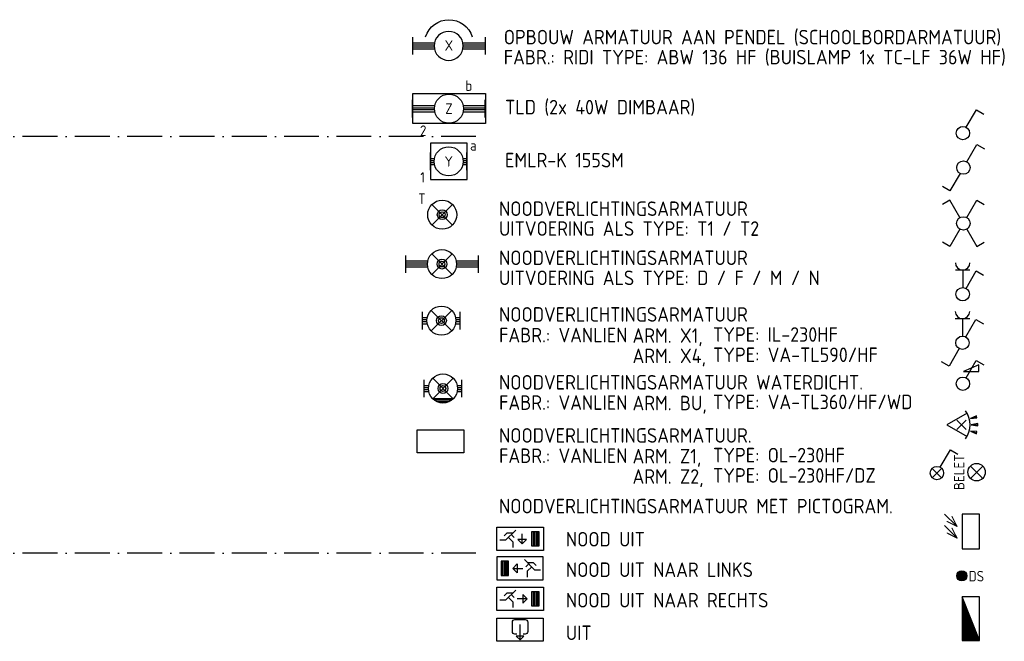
# Model space of a CAD drawing. Header units: millimetres. Extents: x -6587 to 112313, y 244 to 84344.
# Tile 41 of 55: x 86448 to 103391, y 11389 to 22083. Entities that reach past the tile are written whole.
import ezdxf
from ezdxf.enums import TextEntityAlignment as Align

# ---------------------------------------------------------------- set-up
doc = ezdxf.new("R2010")
doc.units = ezdxf.units.MM
doc.header["$LTSCALE"] = 100
doc.linetypes.add('DASHDOT', pattern=[9, 6, -1.5, 0, -1.5])
doc.layers.get('0').update_dxf_attribs({"linetype": 'CONTINUOUS'})
for name, color, linetype in [('71', 2, 'CONTINUOUS'), ('AL$7----_STRAMIEN', 1, 'DASHDOT'), ('EB63101-_ATTRIB', 2, 'CONTINUOUS'), ('EB6331--_ATTRIB', 2, 'CONTINUOUS'), ('EB63501-_ATTRIB', 2, 'CONTINUOUS'), ('EB6521--_ATTRIB', 2, 'CONTINUOUS'), ('EL63101-_LICHT-ARM', 3, 'CONTINUOUS'), ('EL63101-LICHT-ARM', 3, 'CONTINUOUS'), ('EL63102-_LICHT-SCH', 3, 'CONTINUOUS'), ('EL63105-_LICHT-KAST', 3, 'CONTINUOUS'), ('EL63202-_NOODVRL-TXT', 3, 'CONTINUOUS'), ('EL6331--_BELET230V', 3, 'CONTINUOUS'), ('EL63501-_NOODVRL-ARM', 3, 'CONTINUOUS'), ('EL6521--_BEWAKING', 3, 'CONTINUOUS'), ('LIJN025', 10, 'CONTINUOUS'), ('TEKST25', 10, 'CONTINUOUS')]:
    doc.layers.add(name, color=color, linetype=linetype)
doc.styles.add('1_8', font='iso', dxfattribs={"width": 0.7, "height": 1.8})
doc.styles.add('2_0', font='iso', dxfattribs={"height": 200})
doc.styles.add('3_5', font='iso', dxfattribs={"height": 3.5})
doc.styles.add('ISO', font='ISO.SHX')
doc.styles.add('MAATVOERING', font='iso.shx')
doc.styles.add('NORATT', font='isocp.shx')

# ---------------------------------------------------------------- blocks, each defined once
blk = doc.blocks.new('EJ3T01W')
at = {"color": 0}
for p, q in [((-1.77, 1.77), (1.77, -1.77)), ((1.77, 1.77), (-1.77, -1.77)), ((-3.25, -1.5), (-3.25, 1.5)), ((-3.25, 0.52), (-2.44, 0.52)), ((-3.25, 0.17), (-2.49, 0.17)), ((2.44, 0.52), (3.25, 0.52)), ((2.49, 0.17), (3.25, 0.17)), ((3.25, -1.5), (3.25, 1.5)), ((-3.25, -0.17), (-2.49, -0.17)), ((-3.25, -0.52), (-2.44, -0.52)), ((2.44, -0.52), (3.25, -0.52)), ((2.49, -0.17), (3.25, -0.17))]:
    blk.add_line(p, q, dxfattribs=at)
for p, q in [((1.77, -1.77), (-1.77, -1.77)), ((1.48, -2.02), (-1.48, -2.02)), ((1.05, -2.27), (-1.05, -2.27))]:
    blk.add_line(p, q)
at = {"color": 6}
blk.add_lwpolyline([(1.77, -1.77), (1.75, -1.75)], dxfattribs=at)
at = {"color": 0}
for radius in [2.5, 0.85, 0.5]:
    blk.add_circle((0, 0), radius, dxfattribs=at)
at = {"color": 6, "style": '1_8'}
for tag, flags, p in [('A_CODE', 8, (-3.5, 2.75)), ('SCHAK', 8, (3.5, 2.75)), ('GROEP', 8, (-3.5, -2.75)), ('KAST', 9, (3.5, -2.75))]:
    blk.add_attdef(tag, text='', height=1.8, dxfattribs=dict(at, flags=flags)).set_placement(p, align=Align.MIDDLE)
blk = doc.blocks.new('ES3S1-R')
blk.add_lwpolyline([(0.58, 1), (2.31, 4), (3.61, 3.25)])
blk.add_lwpolyline([(0.1, 2.12), (2.75, 2.12), (2.75, 3.25)], close=True)
blk.add_circle((0, 0), 1.15)
at = {"style": '1_8'}
for tag, flags, p in [('SCHAK', 8, (3, 5.5)), ('KAST', 9, (-3, 0.5)), ('M_CODE', 9, (0, 0)), ('DOEL', 9, (-3, -2)), ('GROEP', 9, (-3, -4.5))]:
    blk.add_attdef(tag, text='', height=1.8, dxfattribs=dict(at, flags=flags)).set_placement(p, align=Align.MIDDLE_CENTER)
blk = doc.blocks.new('ES3N026')
for p, q in [((-1.5, 0.75), (-1, 0.25)), ((0.38, -0.88), (0.38, 0.87)), ((2.25, 1.25), (2.25, -1.25)), ((2.5, 1.25), (2.5, -1.25)), ((2.75, 1.25), (2.75, -1.25)), ((3, 1.25), (3, -1.25))]:
    blk.add_line(p, q)
for points in [[(4.01, 2.01), (4.01, -1.98), (-3.99, -1.98), (-3.99, 2.01)], [(3.25, -1.25), (2, -1.25), (2, 1.25), (3.25, 1.25)], [(0.38, -0.88), (1.12, -0.13), (-0.37, -0.13)]]:
    blk.add_lwpolyline(points, close=True)
for points in [[(-0.75, 1.5), (-2.5, -0.25), (-3.5, -0.25)], [(-1.25, 1), (-2.25, 1), (-2.75, 0.5)], [(-2, 0.25), (-1.25, -0.5), (-1.25, -1.5)]]:
    blk.add_lwpolyline(points)
at = {"style": '1_8'}
for tag, flags, p in [('A_CODE', 8, (-3.5, 2.75)), ('SCHAK', 8, (3.5, 2.75)), ('GROEP', 8, (-3.5, -2.75)), ('KAST', 9, (3.5, -2.75))]:
    blk.add_attdef(tag, text='', height=1.8, dxfattribs=dict(at, flags=flags)).set_placement(p, align=Align.MIDDLE_CENTER)
at = {"color": 2, "style": '1_8', "flags": 8}
blk.add_attdef('NUMMER', text='', height=1.8, dxfattribs=at).set_placement((4, 3.75), align=Align.MIDDLE)
blk = doc.blocks.new('ES3N046')
blk.add_line((0, -1.75), (0, 0.875))
for points in [[(4, -2), (-4, -2), (-4, 2), (4, 2)], [(0, -1.75), (0.65625, -1.09375), (-0.65625, -1.09375)]]:
    blk.add_lwpolyline(points, close=True)
blk.add_lwpolyline([(-0.546875, -0.765625), (-0.875, -0.765625, -0.4142135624), (-1.3125, -0.328125), (-1.3125, 1.3125, -0.4142135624), (-0.875, 1.75), (0.875, 1.75, -0.4142135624), (1.3125, 1.3125), (1.3125, -0.328125, -0.4142135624), (0.875, -0.765625), (0.546875, -0.765625, -0.4142135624)], format="xyb")
at = {"style": '1_8'}
for tag, flags, p in [('A_CODE', 8, (-3.5, 2.75)), ('SCHAK', 8, (3.5, 2.75)), ('GROEP', 8, (-3.5, -2.75)), ('KAST', 9, (3.5, -2.75))]:
    blk.add_attdef(tag, text='', height=1.8, dxfattribs=dict(at, flags=flags)).set_placement(p, align=Align.MIDDLE_CENTER)
at = {"style": '1_8', "flags": 8}
blk.add_attdef('NUMMER', text='', height=1.8, dxfattribs=at).set_placement((4, 3.75), align=Align.MIDDLE)
blk = doc.blocks.new('ES3N024')
for p, q in [((-1.5, 0.75), (-1, 0.25)), ((1.25, 0), (-0.5, 0)), ((2.25, 1.25), (2.25, -1.25)), ((2.5, 1.25), (2.5, -1.25)), ((2.75, 1.25), (2.75, -1.25)), ((3, 1.25), (3, -1.25))]:
    blk.add_line(p, q)
for points in [[(4.01, 2.01), (4.01, -1.98), (-3.99, -1.98), (-3.99, 2.01)], [(1.25, 0), (0.5, 0.75), (0.5, -0.75)], [(3.25, -1.25), (2, -1.25), (2, 1.25), (3.25, 1.25)]]:
    blk.add_lwpolyline(points, close=True)
for points in [[(-0.75, 1.5), (-2.5, -0.25), (-3.5, -0.25)], [(-1.25, 1), (-2.25, 1), (-2.75, 0.5)], [(-2, 0.25), (-1.25, -0.5), (-1.25, -1.5)]]:
    blk.add_lwpolyline(points)
at = {"style": '1_8'}
for tag, flags, p in [('A_CODE', 8, (-3.5, 2.75)), ('SCHAK', 8, (3.5, 2.75)), ('GROEP', 8, (-3.5, -2.75)), ('KAST', 9, (3.5, -2.75))]:
    blk.add_attdef(tag, text='', height=1.8, dxfattribs=dict(at, flags=flags)).set_placement(p, align=Align.MIDDLE_CENTER)
at = {"color": 2, "style": '1_8', "flags": 8}
blk.add_attdef('NUMMER', text='', height=1.8, dxfattribs=at).set_placement((4, 3.75), align=Align.MIDDLE)
blk = doc.blocks.new('ES3N021')
for p, q in [((-3, 1.25), (-3, -1.25)), ((-2.75, 1.25), (-2.75, -1.25)), ((-2.5, 1.25), (-2.5, -1.25)), ((-2.25, 1.25), (-2.25, -1.25)), ((-1.25, 0), (0.5, 0)), ((1.5, 0.75), (1, 0.25))]:
    blk.add_line(p, q)
for points in [[(-4, 2), (-4, -2), (4, -2), (4, 2)], [(-3.25, -1.25), (-2, -1.25), (-2, 1.25), (-3.25, 1.25)], [(-1.25, 0), (-0.5, 0.75), (-0.5, -0.75)]]:
    blk.add_lwpolyline(points, close=True)
for points in [[(0.75, 1.5), (2.5, -0.25), (3.5, -0.25)], [(1.25, 1), (2.25, 1), (2.75, 0.5)], [(2, 0.25), (1.25, -0.5), (1.25, -1.5)]]:
    blk.add_lwpolyline(points)
at = {"style": '1_8'}
for tag, flags, p in [('A_CODE', 8, (-3.5, 2.75)), ('SCHAK', 8, (3.5, 2.75)), ('GROEP', 8, (-3.5, -2.75)), ('KAST', 9, (3.5, -2.75))]:
    blk.add_attdef(tag, text='', height=1.8, dxfattribs=dict(at, flags=flags)).set_placement(p, align=Align.MIDDLE_CENTER)
at = {"style": '1_8', "flags": 8}
blk.add_attdef('NUMMER', text='', height=1.8, dxfattribs=at).set_placement((4, 3.75), align=Align.MIDDLE)
blk = doc.blocks.new('ES3N001')
blk.add_lwpolyline([(4.01, 2.01), (4.01, -1.98), (-3.99, -1.98), (-3.99, 2.01)], close=True)
at = {"style": '1_8'}
for tag, flags, p in [('A_CODE', 8, (-3.5, 2.75)), ('SCHAK', 8, (3.5, 2.75)), ('GROEP', 8, (-3.5, -2.75)), ('KAST', 9, (3.5, -2.75))]:
    blk.add_attdef(tag, text='', height=1.8, dxfattribs=dict(at, flags=flags)).set_placement(p, align=Align.MIDDLE_CENTER)
at = {"color": 2, "flags": 8}
for tag, height, style, p in [('NUMMER', 1.8, '1_8', (4, 3.75)), ('TEKST', 2, '2_0', (0, 0))]:
    blk.add_attdef(tag, text='', height=height, dxfattribs=dict(at, style=style)).set_placement(p, align=Align.MIDDLE)
blk = doc.blocks.new('ES652102')
for p, q in [((-1.5, 0.9), (-1.5, -0.9)), ((-1.25, 1.22), (-1.25, -1.22)), ((-1, 1.44), (-1, -1.44)), ((-0.75, 1.58), (-0.75, -1.58)), ((-0.5, 1.68), (-0.5, -1.68)), ((-0.25, 1.73), (-0.25, -1.73)), ((0, 1.75), (0, -1.75)), ((0.25, 1.73), (0.25, -1.73)), ((0.5, 1.68), (0.5, -1.68)), ((0.75, 1.58), (0.75, -1.58)), ((1, 1.44), (1, -1.44)), ((1.25, 1.22), (1.25, -1.22)), ((1.5, -0.9), (1.5, 0.9))]:
    blk.add_line(p, q)
blk.add_circle((0, 0), 1.75)
at = {"style": '1_8'}
for tag, p in [('NUMMER', (0, 3.5)), ('CODE', (0, 0))]:
    blk.add_attdef(tag, text='', height=1.8, dxfattribs=at).set_placement(p, align=Align.MIDDLE)
at = {"style": '1_8', "flags": 9}
blk.add_attdef('M_CODE', text='', height=1.8, dxfattribs=at).set_placement((0, 0), align=Align.MIDDLE)
blk = doc.blocks.new('ES111262')
for p, q in [((-5, -2), (5, 2)), ((-5, 1.75), (4.375, 1.75)), ((-5, 1.5), (3.75, 1.5)), ((-5, 1.25), (3.125, 1.25)), ((-5, 1), (2.5, 1)), ((-5, 0.75), (1.875, 0.75)), ((-5, 0.5), (1.25, 0.5)), ((-5, 0.25), (0.625, 0.25)), ((-5, 0), (0, 0)), ((-5, -0.25), (-0.625, -0.25)), ((-5, -0.5), (-1.25, -0.5)), ((-5, -0.75), (-1.875, -0.75)), ((-5, -1), (-2.5, -1)), ((-5, -1.25), (-3.125, -1.25)), ((-5, -1.5), (-3.75, -1.5)), ((-5, -1.75), (-4.375, -1.75)), ((-5, -2), (5, -2))]:
    blk.add_line(p, q)
blk.add_lwpolyline([(-5, -2), (5, -2), (5, 2), (-5, 2)], close=True)
for tag, height, style, flags, p in [('GROEPI', 1.8, '1_8', 9, (0, 9.5)), ('GROEP', 1.8, '1_8', 8, (0, 7.5)), ('CODE', 3.5, '3_5', 8, (0, 4.5)), ('M_CODE', 1.8, '1_8', 9, (0, 0)), ('KAST', 1.8, '1_8', 9, (0, -3.5)), ('VERMOGEN', 1.8, '1_8', 9, (0, -5.5)), ('DOEL', 1.8, '1_8', 9, (0, -7.5)), ('VERMOGENI', 1.8, '1_8', 9, (0, -9.5)), ('DOELI', 1.8, '1_8', 9, (0, -11.5))]:
    blk.add_attdef(tag, text='', height=height, dxfattribs=dict(style=style, flags=flags)).set_placement(p, align=Align.MIDDLE_CENTER)
at = {"style": '1_8', "flags": 9}
blk.add_attdef('RUIMTE', text='', height=1.8, dxfattribs=at).set_placement((0, -9.5), align=Align.MIDDLE)
blk = doc.blocks.new('ES081001')
for p, q in [((1.06, -1.06), (-1.06, 1.06)), ((-1.06, -1.06), (1.06, 1.06))]:
    blk.add_line(p, q)
blk.add_circle((0, 0), 1.5)
at = {"color": 2, "style": '1_8', "flags": 8}
for tag, p in [('NUMMER', (0, 5.5)), ('CODE', (0, 3))]:
    blk.add_attdef(tag, text='', height=1.8, dxfattribs=at).set_placement(p, align=Align.MIDDLE)
at = {"style": '1_8', "flags": 8}
blk.add_attdef('M_CODE', text='', height=1.8, dxfattribs=at).set_placement((0, 0), align=Align.MIDDLE_CENTER)
blk = doc.blocks.new('ES050601')
for p, q in [((-3, 3), (-1, 1)), ((-3, 1), (-1, -1))]:
    blk.add_line(p, q)
blk.add_lwpolyline([(0, -3), (3, -3), (3, 3), (0, 3)], close=True)
at = {"style": '1_8'}
for p in [(-1.5, 1.5), (-1.5, -0.5)]:
    blk.add_text('V', height=2, rotation=45, dxfattribs=at).set_placement(p, align=Align.MIDDLE)
for tag, flags, p in [('SCHAK', 8, (3, 5.5)), ('KAST', 9, (-3, 0.5)), ('M_CODE', 9, (0, 0)), ('DOEL', 9, (-3, -2)), ('GROEP', 9, (-3, -4.5))]:
    blk.add_attdef(tag, text='', height=1.8, dxfattribs=dict(at, flags=flags)).set_placement(p, align=Align.MIDDLE_CENTER)
blk = doc.blocks.new('ES652116')
for p, q in [((-0.81, -0.81), (0.81, 0.81)), ((0.81, -0.81), (-0.81, 0.81)), ((1.56, 1.09), (2.62, 1.37)), ((1.7, 0), (2.8, 0)), ((1.56, -1.09), (2.62, -1.37))]:
    blk.add_line(p, q)
blk.add_lwpolyline([(0.96, 2), (-2.5, 0), (0.96, -2)])
for points in [[(2.67, 1.18), (2.57, 1.56), (1.56, 1.09)], [(2.8, -0.2), (2.8, 0.2), (1.7, 0)], [(2.57, -1.56), (2.67, -1.18), (1.56, -1.09)]]:
    blk.add_lwpolyline(points, close=True)
blk.add_arc((-2.5, 0), 4, 322.8192, 37.1808)
at = {"style": '1_8'}
for tag, flags, p in [('SCHAK', 8, (3, 5.5)), ('KAST', 9, (-3, 0.5)), ('M_CODE', 9, (0, 0)), ('DOEL', 9, (-3, -2)), ('GROEP', 9, (-3, -4.5))]:
    blk.add_attdef(tag, text='', height=1.8, dxfattribs=dict(at, flags=flags)).set_placement(p, align=Align.MIDDLE_CENTER)
at = {"style": '1_8', "flags": 8}
blk.add_attdef('CODE', text='', height=1.8, dxfattribs=at).set_placement((0, 0), align=Align.MIDDLE)
blk = doc.blocks.new('ES3S1--L')
for p, q in [((-0.81, -0.81), (0.81, 0.81)), ((0.81, -0.81), (-0.81, 0.81))]:
    blk.add_line(p, q)
blk.add_lwpolyline([(0.58, 1), (2.31, 4), (3.61, 3.25)])
blk.add_circle((0, 0), 1.15)
at = {"style": '1_8'}
for tag, flags, p in [('SCHAK', 8, (3, 5.5)), ('KAST', 9, (-3, 0.5)), ('M_CODE', 9, (0, 0)), ('DOEL', 9, (-3, -2)), ('GROEP', 9, (-3, -4.5))]:
    blk.add_attdef(tag, text='', height=1.8, dxfattribs=dict(at, flags=flags)).set_placement(p, align=Align.MIDDLE_CENTER)
blk = doc.blocks.new('EJ3T01')
at = {"color": 0}
for p, q in [((-1.77, 1.77), (1.77, -1.77)), ((1.77, 1.77), (-1.77, -1.77)), ((-3.25, -1.5), (-3.25, 1.5)), ((-3.25, 0.52), (-2.44, 0.52)), ((-3.25, 0.17), (-2.49, 0.17)), ((2.44, 0.52), (3.25, 0.52)), ((2.49, 0.17), (3.25, 0.17)), ((3.25, -1.5), (3.25, 1.5)), ((-3.25, -0.17), (-2.49, -0.17)), ((-3.25, -0.52), (-2.44, -0.52)), ((2.44, -0.52), (3.25, -0.52)), ((2.49, -0.17), (3.25, -0.17))]:
    blk.add_line(p, q, dxfattribs=at)
at = {"color": 6}
blk.add_lwpolyline([(1.77, -1.77), (1.75, -1.75)], dxfattribs=at)
at = {"color": 0}
for radius in [2.5, 0.85, 0.5]:
    blk.add_circle((0, 0), radius, dxfattribs=at)
at = {"style": '1_8'}
for tag, flags, p in [('GELIJK', 9, (3.5, 5)), ('A_CODE', 8, (-3.5, 2.75)), ('SCHAK', 8, (3.5, 2.75)), ('GROEP', 8, (-3.5, -2.75)), ('KAST', 9, (3.5, -2.75))]:
    blk.add_attdef(tag, text='', height=1.8, dxfattribs=dict(at, flags=flags)).set_placement(p, align=Align.MIDDLE_CENTER)
blk = doc.blocks.new('EJ3T21')
at = {"color": 0}
for p, q in [((-1.77, 1.77), (1.77, -1.77)), ((1.77, 1.77), (-1.77, -1.77)), ((-6.25, -1.5), (-6.25, 1.5)), ((-6.25, 0.52), (-2.44, 0.52)), ((-6.25, 0.17), (-2.49, 0.17)), ((2.44, 0.52), (6.25, 0.52)), ((2.49, 0.17), (6.25, 0.17)), ((6.25, -1.5), (6.25, 1.5)), ((-6.25, -0.17), (-2.49, -0.17)), ((-6.25, -0.52), (-2.44, -0.52)), ((2.44, -0.52), (6.25, -0.52)), ((2.49, -0.17), (6.25, -0.17))]:
    blk.add_line(p, q, dxfattribs=at)
at = {"color": 6}
blk.add_lwpolyline([(1.77, -1.77), (1.75, -1.75)], dxfattribs=at)
at = {"color": 0}
for radius in [2.5, 0.85, 0.5]:
    blk.add_circle((0, 0), radius, dxfattribs=at)
at = {"color": 6, "style": '1_8'}
for tag, flags, p in [('A_CODE', 8, (-3.5, 2.75)), ('SCHAK', 8, (3.5, 2.75)), ('GROEP', 8, (-3.5, -2.75)), ('KAST', 9, (3.5, -2.75))]:
    blk.add_attdef(tag, text='', height=1.8, dxfattribs=dict(at, flags=flags)).set_placement(p, align=Align.MIDDLE)
blk = doc.blocks.new('ES3G01')
at = {"color": 0}
for p, q in [((-1.77, 1.77), (1.77, -1.77)), ((1.77, 1.77), (-1.77, -1.77))]:
    blk.add_line(p, q, dxfattribs=at)
at = {"color": 6}
blk.add_lwpolyline([(1.77, -1.77), (1.75, -1.75)], dxfattribs=at)
blk.add_circle((0, 0), 2.5)
at = {"color": 0}
for radius in [0.85, 0.5]:
    blk.add_circle((0, 0), radius, dxfattribs=at)
at = {"color": 6, "style": '1_8'}
for tag, flags, p in [('A_CODE', 8, (-3.5, 2.75)), ('SCHAK', 8, (3.5, 2.75)), ('GROEP', 8, (-3.5, -2.75)), ('KAST', 9, (3.5, -2.75))]:
    blk.add_attdef(tag, text='', height=1.8, dxfattribs=dict(at, flags=flags)).set_placement(p, align=Align.MIDDLE)
blk = doc.blocks.new('EJ3T10')
at = {"color": 0}
for p, q in [((-3.12, -1.5), (-3.12, 1.5)), ((-3.12, 0.52), (-2.44, 0.52)), ((-3.12, 0.17), (-2.49, 0.17)), ((2.44, 0.52), (3.12, 0.52)), ((2.49, 0.17), (3.12, 0.17)), ((3.12, -1.5), (3.12, 1.5)), ((-3.12, -0.17), (-2.49, -0.17)), ((-3.12, -0.52), (-2.44, -0.52)), ((2.44, -0.52), (3.12, -0.52)), ((2.49, -0.17), (3.12, -0.17))]:
    blk.add_line(p, q, dxfattribs=at)
blk.add_circle((0, 0), 2.5, dxfattribs=at)
at = {"color": 6, "style": '1_8'}
for tag, flags, p in [('SCHAK', 8, (3.5, 2.75)), ('A_CODE', 8, (0, 0)), ('GROEP', 8, (-3.5, -2.75)), ('KAST', 9, (3.5, -2.75))]:
    blk.add_attdef(tag, text='', height=1.8, dxfattribs=dict(at, flags=flags)).set_placement(p, align=Align.MIDDLE)
blk = doc.blocks.new('PENDEL')
at = {"color": 0}
for p, q in [((-6.25, -1.5), (-6.25, 1.5)), ((-6.25, 0.52), (-2.44, 0.52)), ((-6.25, 0.18), (-2.49, 0.18)), ((2.44, 0.52), (6.25, 0.52)), ((2.49, 0.18), (6.25, 0.18)), ((6.25, -1.5), (6.25, 1.5)), ((-6.25, -0.18), (-2.49, -0.18)), ((-6.25, -0.52), (-2.44, -0.52)), ((2.44, -0.52), (6.25, -0.52)), ((2.49, -0.18), (6.25, -0.18))]:
    blk.add_line(p, q, dxfattribs=at)
blk.add_circle((0, 0), 2.5, dxfattribs=at)
at = {"layer": 'EL63101-_LICHT-ARM'}
blk.add_arc((0.04, -0.3), 4.21, 197.6135, 342.3865, dxfattribs=at)
at = {"color": 6, "style": '1_8'}
for tag, flags, p in [('SCHAK', 8, (3.5, 2.75)), ('A_CODE', 8, (0, 0)), ('GROEP', 8, (-3.5, -2.75)), ('KAST', 9, (3.5, -2.75))]:
    blk.add_attdef(tag, text='', height=1.8, dxfattribs=dict(at, flags=flags)).set_placement(p, align=Align.MIDDLE)
at = {"style": '1_8', "flags": 8}
blk.add_attdef('M_CODE', text='', height=3.6, dxfattribs=at).set_placement((0, 0), align=Align.MIDDLE_CENTER)
blk = doc.blocks.new('ES3W1A---ES3S1')
for p, q in [((1.25, 4.15), (-1.25, 4.15)), ((0, 4.15), (0, 1.15))]:
    blk.add_line(p, q)
blk.add_lwpolyline([(0.58, 1), (2.31, 4), (3.61, 3.25)])
blk.add_circle((0, 0), 1.15)
blk.add_arc((0, 5.4), 1.25, 180, 0)
at = {"style": '1_8'}
for tag, flags, p in [('VERMOGEN', 9, (-2.5, 6.65)), ('GROEP', 8, (0, 7.15)), ('KAST', 9, (2.5, 6.65))]:
    blk.add_attdef(tag, text='', height=1.8, rotation=90, dxfattribs=dict(at, flags=flags)).set_placement(p, align=Align.MIDDLE)
at = {"style": '1_8', "width": 0.7, "flags": 8}
for tag, p in [('SCHAK', (2.5, 6.78)), ('TAL', (-2.5, 6.65)), ('DOEL', (-1.5, 2.65))]:
    blk.add_attdef(tag, text='', height=1.8, rotation=90, dxfattribs=at).set_placement(p, align=Align.MIDDLE)
at = {"style": '1_8'}
for tag, flags, p in [('SCHAK', 8, (3, 5.5)), ('KAST', 9, (-3, 0.5)), ('M_CODE', 9, (0, 0)), ('DOEL', 9, (-3, -2)), ('GROEP', 9, (-3, -4.5))]:
    blk.add_attdef(tag, text='', height=1.8, dxfattribs=dict(at, flags=flags)).set_placement(p, align=Align.MIDDLE_CENTER)
blk = doc.blocks.new('ES3W1A---ES3SW')
for p, q in [((1.25, 4.15), (-1.25, 4.15)), ((0, 4.15), (0, 1.15))]:
    blk.add_line(p, q)
for points in [[(0.58, 1), (2.31, 4), (3.61, 3.25)], [(-0.58, -1), (-2.31, -4), (-3.61, -3.25)]]:
    blk.add_lwpolyline(points)
blk.add_circle((0, 0), 1.15)
blk.add_arc((0, 5.4), 1.25, 180, 0)
at = {"style": '1_8'}
for tag, flags, p in [('VERMOGEN', 9, (-2.5, 6.65)), ('GROEP', 8, (0, 7.15)), ('KAST', 9, (2.5, 6.65))]:
    blk.add_attdef(tag, text='', height=1.8, rotation=90, dxfattribs=dict(at, flags=flags)).set_placement(p, align=Align.MIDDLE)
at = {"style": '1_8', "width": 0.7, "flags": 8}
for tag, p in [('SCHAK', (2.5, 6.78)), ('TAL', (-2.5, 6.65)), ('DOEL', (-1.5, 2.65))]:
    blk.add_attdef(tag, text='', height=1.8, rotation=90, dxfattribs=at).set_placement(p, align=Align.MIDDLE)
at = {"style": '1_8'}
for tag, flags, p in [('SCHAK', 8, (3, 5.5)), ('KAST', 9, (-3, 0.5)), ('M_CODE', 9, (0, 0)), ('DOEL', 9, (-3, -2)), ('GROEP', 9, (-3, -4.5))]:
    blk.add_attdef(tag, text='', height=1.8, dxfattribs=dict(at, flags=flags)).set_placement(p, align=Align.MIDDLE_CENTER)
blk = doc.blocks.new('ES3SX')
for points in [[(-0.58, 1), (-2.31, 4), (-3.61, 3.25)], [(0.58, 1), (2.31, 4), (3.61, 3.25)], [(-0.58, -1), (-2.31, -4), (-3.61, -3.25)], [(0.58, -1), (2.31, -4), (3.61, -3.25)]]:
    blk.add_lwpolyline(points)
blk.add_circle((0, 0), 1.15)
at = {"style": '1_8'}
for tag, flags, p in [('SCHAK', 8, (3, 5.5)), ('KAST', 9, (-3, 0.5)), ('M_CODE', 9, (0, 0)), ('DOEL', 9, (-3, -2)), ('GROEP', 9, (-3, -4.5))]:
    blk.add_attdef(tag, text='', height=1.8, dxfattribs=dict(at, flags=flags)).set_placement(p, align=Align.MIDDLE_CENTER)
blk = doc.blocks.new('ES3S1')
blk.add_lwpolyline([(0.58, 1), (2.31, 4), (3.61, 3.25)])
blk.add_lwpolyline([(0.58, 1), (2.31, 4), (3.61, 3.25)])
blk.add_circle((0, 0), 1.15)
blk.add_circle((0, 0), 1.15)
for tag, style, flags, p in [('SCHAK', 'NORATT', 8, (3, 5.5)), ('SCHAK', '1_8', 8, (3, 5.5)), ('KAST', 'NORATT', 9, (-3, 0.5)), ('KAST', '1_8', 9, (-3, 0.5)), ('M_CODE', 'NORATT', 9, (0, 0)), ('M_CODE', '1_8', 9, (0, 0)), ('DOEL', 'NORATT', 9, (-3, -2)), ('DOEL', '1_8', 9, (-3, -2)), ('GROEP', 'NORATT', 9, (-3, -4.5)), ('GROEP', '1_8', 9, (-3, -4.5))]:
    blk.add_attdef(tag, text='', height=1.8, dxfattribs=dict(style=style, flags=flags)).set_placement(p, align=Align.MIDDLE_CENTER)
blk = doc.blocks.new('ES3SW')
for points in [[(0.58, 1), (2.31, 4), (3.61, 3.25)], [(-0.58, -1), (-2.31, -4), (-3.61, -3.25)]]:
    blk.add_lwpolyline(points)
blk.add_circle((0, 0), 1.15)
at = {"style": '1_8'}
for tag, flags, p in [('SCHAK', 8, (3, 5.5)), ('KAST', 9, (-3, 0.5)), ('M_CODE', 9, (0, 0)), ('DOEL', 9, (-3, -2)), ('GROEP', 9, (-3, -4.5))]:
    blk.add_attdef(tag, text='', height=1.8, dxfattribs=dict(at, flags=flags)).set_placement(p, align=Align.MIDDLE_CENTER)
blk = doc.blocks.new('EJ3T20')
at = {"color": 0}
for p, q in [((-6.25, -1.5), (-6.25, 1.5)), ((-6.25, -1.5), (-6.25, 1.5)), ((-6.25, 0.52), (-2.44, 0.52)), ((-6.25, 0.52), (-2.44, 0.52)), ((-6.25, 0.17), (-2.49, 0.17)), ((-6.25, 0.17), (-2.49, 0.17)), ((2.44, 0.52), (6.25, 0.52)), ((2.44, 0.52), (6.25, 0.52)), ((2.49, 0.17), (6.25, 0.17)), ((2.49, 0.17), (6.25, 0.17)), ((6.25, -1.5), (6.25, 1.5)), ((6.25, -1.5), (6.25, 1.5)), ((-6.25, -0.17), (-2.49, -0.17)), ((-6.25, -0.17), (-2.49, -0.17)), ((-6.25, -0.52), (-2.44, -0.52)), ((-6.25, -0.52), (-2.44, -0.52)), ((2.44, -0.52), (6.25, -0.52)), ((2.44, -0.52), (6.25, -0.52)), ((2.49, -0.17), (6.25, -0.17)), ((2.49, -0.17), (6.25, -0.17))]:
    blk.add_line(p, q, dxfattribs=at)
blk.add_circle((0, 0), 2.5, dxfattribs=at)
blk.add_circle((0, 0), 2.5, dxfattribs=at)
at = {"style": 'NORATT', "flags": 9}
blk.add_attdef('GELIJK', text='', height=1.8, dxfattribs=at).set_placement((3.5, 5), align=Align.MIDDLE_CENTER)
at = {"color": 6}
for tag, style, flags, p in [('SCHAK', 'NORATT', 8, (3.5, 2.75)), ('SCHAK', '1_8', 8, (3.5, 2.75)), ('A_CODE', 'NORATT', 8, (0, 0)), ('A_CODE', '1_8', 8, (0, 0)), ('GROEP', 'NORATT', 8, (-3.5, -2.75)), ('GROEP', '1_8', 8, (-3.5, -2.75)), ('KAST', 'NORATT', 9, (3.5, -2.75)), ('KAST', '1_8', 9, (3.5, -2.75))]:
    blk.add_attdef(tag, text='', height=1.8, dxfattribs=dict(at, style=style, flags=flags)).set_placement(p, align=Align.MIDDLE)

msp = doc.modelspace()

# ---------------------------------------------------------------- linework, layer by layer
at = {"layer": '71', "color": 50}
for p, q in [((94148.4, 19957.9), (93516.8, 19957.9)), ((93516.8, 19957.9), (93516.8, 19332.9)), ((94148.4, 19332.9), (94148.4, 19957.9)), ((93516.8, 19332.9), (94148.4, 19332.9))]:
    msp.add_line(p, q, dxfattribs=at)
at = {"layer": 'AL$7----_STRAMIEN', "color": 1}
for p, q in [((94298.3, 20073.8), (16060, 20073.8)), ((94298.3, 12904.9), (16060, 12904.9))]:
    msp.add_line(p, q, dxfattribs=at)
at = {"layer": 'LIJN025', "color": 50}
for p, q in [((93212.6, 20295.5), (93212.6, 20815.9)), ((93212.6, 20815.9), (94460.8, 20815.9)), ((94460.8, 20815.9), (94460.8, 20295.5)), ((94460.8, 20295.5), (93212.6, 20295.5))]:
    msp.add_line(p, q, dxfattribs=at)

# ---------------------------------------------------------------- block references
at = {"layer": 'EL63101-_LICHT-ARM'}
ref = msp.add_blockref('EJ3T20', (93834.4, 20552.3, 3500), dxfattribs=dict(at, xscale=100, yscale=100, zscale=100))
ref.add_attrib('A_CODE', 'Z', dxfattribs={"layer": 'EB63101-_ATTRIB', "color": 1, "height": 180, "style": '1_8', "flags": 8}).set_placement((93834.4, 20552.3, 3500), align=Align.MIDDLE)
ref.add_attrib('GROEP', '2', dxfattribs={"layer": 'EB63101-_ATTRIB', "color": 1, "height": 180, "style": '1_8', "flags": 8}).set_placement((93391.4, 20173.8, 3500), align=Align.MIDDLE)
ref.add_attrib('SCHAK', 'b', dxfattribs={"layer": 'EB63101-_ATTRIB', "color": 1, "height": 180, "style": '1_8', "flags": 8}).set_placement((94176.8, 20948.7, 3500), align=Align.MIDDLE)
ref = msp.add_blockref('EJ3T10', (93829.7, 19645.4), dxfattribs=dict(at, xscale=100, yscale=100, zscale=100))
ref.add_attrib('A_CODE', 'Y', dxfattribs={"layer": 'EB63101-_ATTRIB', "color": 1, "height": 180, "style": '1_8', "flags": 8}).set_placement((93829.7, 19645.4), align=Align.MIDDLE)
ref.add_attrib('GROEP', '1', dxfattribs={"layer": 'EB63101-_ATTRIB', "color": 1, "height": 180, "style": '1_8', "flags": 8}).set_placement((93379.7, 19370.4), align=Align.MIDDLE)
ref.add_attrib('SCHAK', 'a', dxfattribs={"layer": 'EB63101-_ATTRIB', "color": 1, "height": 180, "style": '1_8', "flags": 8}).set_placement((94254.7, 19920.4), align=Align.MIDDLE)
at = {"layer": 'EL63101-LICHT-ARM'}
ref = msp.add_blockref('PENDEL', (93829.7, 21632), dxfattribs=dict(at, xscale=-100, yscale=100, zscale=100, rotation=180))
ref.add_attrib('A_CODE', 'X', dxfattribs={"layer": 'EB63101-_ATTRIB', "color": 1, "height": 180, "style": '1_8', "flags": 8}).set_placement((93834, 21640), align=Align.MIDDLE)
at = {"layer": 'EL63102-_LICHT-SCH', "xscale": 100, "yscale": 100, "zscale": 100}
for name, p in [('ES3S1', (102678.7, 20132.3)), ('ES3SW', (102686.2, 19537.7)), ('ES3SX', (102685.7, 18579.2)), ('ES3W1A---ES3S1', (102674.2, 17360.2)), ('ES3W1A---ES3SW', (102670.7, 16524.2)), ('ES3S1-R', (102677.4, 15820.4)), ('ES652116', (102652.7, 15114.5)), ('ES050601', (102662.9, 13278.7))]:
    msp.add_blockref(name, p, dxfattribs=at)
at = {"layer": 'EL63102-_LICHT-SCH', "xscale": 100, "yscale": 100, "zscale": 100, "rotation": 359.9999999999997}
msp.add_blockref('ES3S1--L', (102231.6, 14283.6), dxfattribs=at)
at = {"layer": 'EL63105-_LICHT-KAST', "xscale": 75, "yscale": 75, "zscale": 75, "rotation": 90}
msp.add_blockref('ES111262', (102816.1, 11778.6), dxfattribs=at)
at = {"layer": 'EL63202-_NOODVRL-TXT', "xscale": 100, "yscale": 100, "zscale": 100}
for name, p in [('ES3N001', (93686.6, 14828.6)), ('ES3N026', (95057.6, 13151.3)), ('ES3N021', (95057.6, 12644.2)), ('ES3N024', (95057.6, 12119.7)), ('ES3N046', (95057.6, 11588.9))]:
    msp.add_blockref(name, p, dxfattribs=at)
at = {"layer": 'EL6331--_BELET230V'}
ref = msp.add_blockref('ES081001', (102913.6, 14298.6), dxfattribs=dict(at, xscale=100, yscale=100, zscale=100, rotation=90))
ref.add_attrib('CODE', 'BELET', dxfattribs={"layer": 'EB6331--_ATTRIB', "color": 1, "height": 180, "rotation": 90, "style": '1_8', "flags": 8}).set_placement((102613.6, 14298.6), align=Align.MIDDLE)
at = {"layer": 'EL63501-_NOODVRL-ARM'}
ref = msp.add_blockref('ES3G01', (93718.5, 18727.8), dxfattribs=dict(at, xscale=100, yscale=100, zscale=100))
ref.add_attrib('A_CODE', 'T', dxfattribs={"layer": 'EB63501-_ATTRIB', "color": 1, "height": 180, "style": '1_8', "flags": 8}).set_placement((93368.5, 19002.8), align=Align.MIDDLE)
at = {"layer": 'EL63501-_NOODVRL-ARM', "xscale": 100, "yscale": 100, "zscale": 100, "rotation": 180}
msp.add_blockref('EJ3T21', (93714, 17878.7), dxfattribs=at)
at = {"layer": 'EL63501-_NOODVRL-ARM', "xscale": 100, "yscale": 100, "zscale": 100}
for name, p in [('EJ3T01', (93704.7, 16905.4)), ('EJ3T01W', (93731.5, 15738.4))]:
    msp.add_blockref(name, p, dxfattribs=at)
at = {"layer": 'EL6521--_BEWAKING'}
ref = msp.add_blockref('ES652102', (102660.4, 12514.1), dxfattribs=dict(at, xscale=50, yscale=50, zscale=50))
ref.add_attrib('CODE', 'DS', dxfattribs={"layer": 'EB6521--_ATTRIB', "color": 1, "height": 180, "style": '1_8'}).set_placement((102909.6, 12509), align=Align.MIDDLE)

# ---------------------------------------------------------------- texts
at = {"layer": 'TEKST25'}
for s, style, p in [('OPBOUW ARMATUUR AAN PENDEL (SCHOOLBORDARMATUUR)', 'MAATVOERING', (94777.3, 21658.1)), ('FABR.: RIDI TYPE: ABW 136 HF (BUISLAMP 1x TC-LF 36W HF)', 'MAATVOERING', (94777.3, 21313.6)), ('TLD (2x 40W DIMBAAR)', 'ISO', (94799.6, 20453.8)), ('EMLR-K 155SM', 'ISO', (94799.6, 19541.7)), ('NOODVERLICHTINGSARMATUUR ', 'MAATVOERING', (94696.5, 18706.3)), ('UITVOERING ALS TYPE: T1 / T2', 'MAATVOERING', (94696.5, 18364.5)), ('NOODVERLICHTINGSARMATUUR', 'MAATVOERING', (94696.5, 17861.7)), ('UITVOERING ALS TYPE: D / F / M / N', 'MAATVOERING', (94696.5, 17517.2)), ('NOODVERLICHTINGSARMATUUR', 'MAATVOERING', (94696.5, 16887.4)), ('FABR.: VANLIEN ', 'MAATVOERING', (94696.5, 16532.3)), ('TYPE: IL-230HF', 'MAATVOERING', (98377.8, 16542.2)), ('ARM. X1, ', 'MAATVOERING', (96993.1, 16523.4)), ('TYPE: VA-TL590/HF', 'MAATVOERING', (98377.8, 16193.3)), ('ARM. X4, ', 'MAATVOERING', (96993.1, 16174.6)), ('NOODVERLICHTINGSARMATUUR WATERDICHT.', 'MAATVOERING', (94696.5, 15719.4)), ('FABR.: VANLIEN ', 'MAATVOERING', (94696.5, 15370.6)), ('ARM. BU, ', 'MAATVOERING', (96993.1, 15363.1)), ('TYPE: VA-TL360/HF/WD', 'MAATVOERING', (98377.8, 15381.8)), ('NOODVERLICHTINGSARMATUUR.', 'MAATVOERING', (94696.5, 14805.6)), ('FABR.: VANLIEN ', 'MAATVOERING', (94696.5, 14456.8)), ('ARM. Z1, ', 'MAATVOERING', (96993.1, 14448)), ('TYPE: OL-230HF', 'MAATVOERING', (98377.8, 14466.7)), ('ARM. Z2, ', 'MAATVOERING', (96993.1, 14099.2)), ('TYPE: OL-230HF/DZ', 'MAATVOERING', (98377.8, 14117.9)), ('NOODVERLICHTINGSARMATUUR MET PICTOGRAM.', 'MAATVOERING', (94696.5, 13589.9)), ('NOOD UIT', 'MAATVOERING', (95846.8, 13019.9)), ('NOOD UIT NAAR LINKS', 'MAATVOERING', (95846.8, 12495.4)), ('NOOD UIT NAAR RECHTS', 'MAATVOERING', (95846.8, 11970.9)), ('UIT', 'MAATVOERING', (95846.8, 11410.3))]:
    msp.add_text(s, height=250, dxfattribs=dict(at, style=style)).set_placement(p)

doc.saveas('drawing.dxf')
